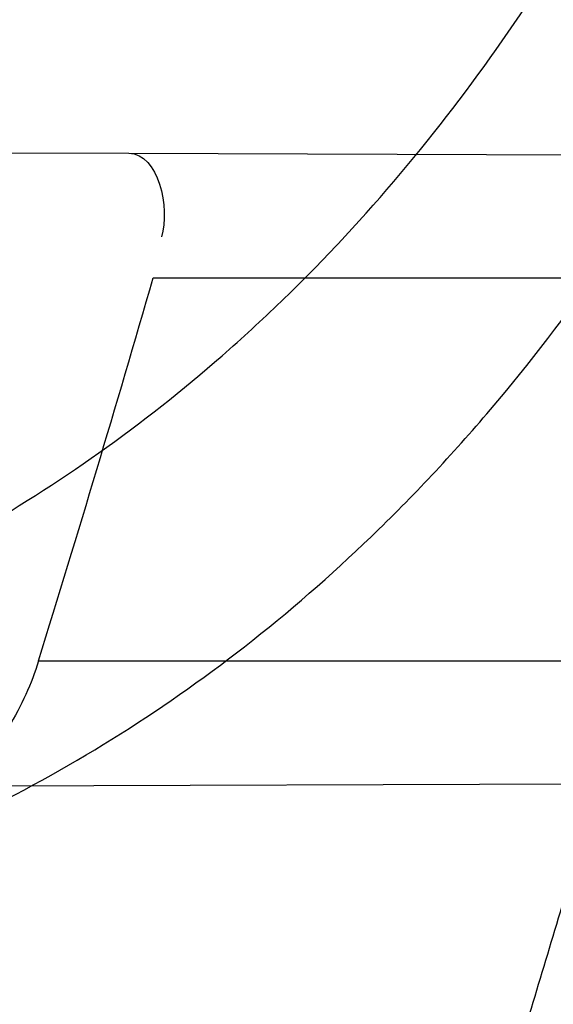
# Model space of a CAD drawing. Header units: millimetres. Extents: x 0 to 297, y 0 to 210.
# Tile 31 of 256: x 146.18842 to 146.19818, y 90.95549 to 90.97349. Entities that reach past the tile are written whole.
import ezdxf

# ---------------------------------------------------------------- set-up
doc = ezdxf.new("R2010")
doc.units = ezdxf.units.MM
doc.header["$LTSCALE"] = 16.335
doc.layers.get('0').update_dxf_attribs({"linetype": 'CONTINUOUS'})
for name, color, linetype in [('01_GLOBAL', 7, 'CONTINUOUS'), ('INTFCLR_1', 7, 'CONTINUOUS'), ('INTFCLR_144815', 7, 'CONTINUOUS')]:
    doc.layers.add(name, color=color, linetype=linetype)

msp = doc.modelspace()

# ---------------------------------------------------------------- linework, layer by layer
at = {"color": 7, "linetype": 'Continuous'}
msp.add_circle((146.8548034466, 92.13446435), 2.66, dxfattribs=at)
at = {"color": 9, "linetype": 'Continuous'}
msp.add_arc((146.8548034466, 92.13446435), 2.6259090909, 182.9674534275, 267.0325465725, dxfattribs=at)
at = {"layer": '01_GLOBAL', "color": 7, "linetype": 'Continuous'}
msp.add_circle((146.8548034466, 92.13446435), 2.695, dxfattribs=at)
at = {"layer": 'INTFCLR_1', "color": 6, "linetype": 'Continuous'}
msp.add_line((146.1359196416, 90.9712343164), (146.1904119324, 90.9710441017), dxfattribs=at)
at = {"layer": 'INTFCLR_1', "color": 9, "linetype": 'Continuous'}
for p, q in [((146.1904119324, 90.9710441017), (146.251158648, 90.9708320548)), ((146.1908577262, 90.9687686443), (146.2506262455, 90.9687686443)), ((146.1887624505, 90.96176864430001), (146.2488339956, 90.96176864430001)), ((146.1869335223, 90.9594810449), (146.2483072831, 90.95969528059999))]:
    msp.add_line(p, q, dxfattribs=at)
at = {"layer": 'INTFCLR_1', "color": 6, "linetype": 'Continuous'}
for centre, radius, start, end in [((145.8396077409, 91.0702686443), 0.4224162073, 270, 90.00000002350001), ((145.8396077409, 91.0702686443), 0.4014439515, 270, 90.00000002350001), ((145.839028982, 91.070266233), 0.3661764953, 342.7645756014, 343.9079015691)]:
    msp.add_arc(centre, radius, start, end, dxfattribs=at)
at = {"layer": 'INTFCLR_1', "color": 9, "linetype": 'Continuous'}
for points, knots in [([(146.215167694, 90.9396470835), (146.2159987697, 90.9419085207), (146.2176274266, 90.946474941), (146.2207305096, 90.9557355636), (146.2257654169, 90.97235802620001), (146.2304341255, 90.99186806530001), (146.2335169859, 91.0093050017), (146.2348129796, 91.0182086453), (146.2354818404, 91.02335838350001), (146.2370256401, 91.0362869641), (146.2386297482, 91.0583777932), (146.2383725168, 91.0844410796), (146.2371603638, 91.1013312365), (146.2363978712, 91.10913017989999), (146.2358364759, 91.11431722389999), (146.2341019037, 91.1283170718), (146.2301634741, 91.1507347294), (146.2244881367, 91.17262139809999), (146.2204287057, 91.18561168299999), (146.2189019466, 91.1902581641), (146.2165792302, 91.19710265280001), (146.2113391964, 91.2114121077), (146.2022901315, 91.2324139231), (146.191984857, 91.25225539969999), (146.1848007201, 91.2644679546), (146.1814430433, 91.2699042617), (146.1792124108, 91.2734478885), (146.1731796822, 91.2827676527), (146.1630706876, 91.2970711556), (146.1490288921, 91.31448381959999), (146.1371354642, 91.3275359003), (146.1288272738, 91.33587871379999), (146.1242335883, 91.3402958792), (146.1178598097, 91.34625301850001), (146.1089384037, 91.3540531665), (146.0992814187, 91.3616216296), (146.0931582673, 91.3659756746), (146.0901748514, 91.36797805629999), (146.0877179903, 91.3695554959), (146.0855301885, 91.370872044), (146.0836031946, 91.37188306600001), (146.0825200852, 91.3723860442), (146.0816575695, 91.37269367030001), (146.0810609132, 91.3728329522), (146.0805598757, 91.3727572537), (146.0804622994, 91.37228572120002), (146.0807027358, 91.3717645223), (146.0811202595, 91.37104224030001), (146.0817948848, 91.3701330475), (146.0826939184, 91.36902450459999), (146.0838249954, 91.3677243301), (146.0851758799, 91.36623182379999), (146.086740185, 91.3645487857), (146.0892045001, 91.3619398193), (146.0927127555, 91.3582725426), (146.0992604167, 91.35140180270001), (146.106411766, 91.3436935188), (146.1129263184, 91.3363261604), (146.1169531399, 91.331641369), (146.123428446, 91.3239507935), (146.1333417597, 91.31148785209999), (146.1463378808, 91.2933556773), (146.155744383, 91.27855323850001), (146.1619029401, 91.26801686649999), (146.1660815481, 91.2606062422), (146.1732904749, 91.2470796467), (146.1829180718, 91.22665319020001), (146.189559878, 91.2096229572), (146.192649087, 91.2007931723)], [0, 0, 0, 0, 0.0103790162, 0.0208837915, 0.0420711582, 0.08518389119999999, 0.1071959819, 0.1183353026, 0.1239410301, 0.1295663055, 0.1744258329, 0.2192337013, 0.2417180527, 0.2473539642, 0.2529903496, 0.2641931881, 0.3081223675, 0.3509244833, 0.3614867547, 0.3667496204, 0.3719934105, 0.3926231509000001, 0.4323812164, 0.470412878, 0.488854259, 0.4934078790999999, 0.4979383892, 0.5068921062, 0.5412323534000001, 0.5733304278, 0.6031976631, 0.6172528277, 0.6240454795, 0.630650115, 0.6548352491, 0.6750685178, 0.6834752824, 0.6871962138, 0.6905460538, 0.6960524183, 0.6981915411, 0.6999110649, 0.7012078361, 0.7020914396, 0.7026255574, 0.7031007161, 0.7038824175, 0.7050749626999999, 0.7066970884, 0.7087489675, 0.7112252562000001, 0.7141187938, 0.7174211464, 0.7211233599, 0.729578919, 0.7392839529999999, 0.762009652, 0.7748693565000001, 0.7816473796, 0.7886214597, 0.8181786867, 0.8502212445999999, 0.8846823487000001, 0.8936821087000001, 0.9027944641, 0.9213301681, 0.9597016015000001, 1, 1, 1, 1]), ([(146.0853256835, 91.3712686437), (146.0858354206, 91.3712685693), (146.0884302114, 91.37024205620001), (146.0914097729, 91.3684995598), (146.094679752, 91.36644225), (146.0977098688, 91.3644452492), (146.1039326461, 91.360106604), (146.1137472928, 91.3525690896), (146.1228234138, 91.3447983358), (146.1293077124, 91.3388643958), (146.1339781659, 91.33446754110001), (146.1424222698, 91.3261670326), (146.1545124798, 91.3131819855), (146.1687911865, 91.29585634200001), (146.1790766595, 91.28161812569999), (146.1852148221, 91.2723404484), (146.1874832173, 91.2688147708), (146.1908964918, 91.263408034), (146.1981971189, 91.2512666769), (146.2086731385, 91.2315369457), (146.2178781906, 91.21064109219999), (146.2232089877, 91.19640184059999), (146.2255710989, 91.18959322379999), (146.227123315, 91.18497242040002), (146.2312489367, 91.17205880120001), (146.2370185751, 91.1502981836), (146.2410247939, 91.1279970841), (146.242788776, 91.1140716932), (146.2433595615, 91.1089133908), (146.2441347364, 91.1011583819), (146.2453671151, 91.08436335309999), (146.2456287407, 91.058442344), (146.2439975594, 91.03647449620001), (146.2424282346, 91.02361998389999), (146.2417481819, 91.0184987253), (146.2404303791, 91.0096435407), (146.2372949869, 90.9922981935), (146.2325471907, 90.97289442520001), (146.2274296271, 90.95636879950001), (146.2242749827, 90.9471599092), (146.2226192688, 90.94261896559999), (146.2217743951, 90.9403701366)], [0, 0, 0, 0, 0.0031306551, 0.0166311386, 0.0214593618, 0.0268204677, 0.03892666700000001, 0.0680356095, 0.1027865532, 0.1122690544, 0.1220182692, 0.1421808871, 0.1849821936, 0.2309157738, 0.2799873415, 0.2927705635, 0.2992370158, 0.3057352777, 0.3320402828, 0.3862318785, 0.4428084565, 0.4721382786, 0.4795908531, 0.487069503, 0.5020757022, 0.562848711, 0.6251729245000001, 0.641061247, 0.6490543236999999, 0.6570463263, 0.6889269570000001, 0.7524525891, 0.8160592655, 0.8240370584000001, 0.8319876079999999, 0.8477879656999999, 0.8790177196, 0.9402188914, 0.9703170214, 0.9852457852, 1, 1, 1, 1]), ([(146.192649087, 91.2007931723), (146.1958606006, 91.19161380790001), (146.2016925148, 91.1727509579), (146.207244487, 91.1485054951), (146.2099856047, 91.1323126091), (146.2110878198, 91.12467357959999), (146.2117778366, 91.1195334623), (146.2134659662, 91.10537393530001), (146.2150886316, 91.08202445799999), (146.2148602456, 91.05859212), (146.2140091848, 91.0442666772), (146.2136200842, 91.03903900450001), (146.2129629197, 91.0312586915), (146.2111506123, 91.0146916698), (146.206931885, 90.9897134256), (146.2017743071, 90.9689710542), (146.19827327, 90.95706681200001), (146.1968531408, 90.95239866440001), (146.1942959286, 90.9443911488), (146.1888936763, 90.9289345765), (146.1802622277, 90.90786547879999), (146.171382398, 90.8897741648), (146.1656550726, 90.8792145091), (146.1635773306, 90.8754900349), (146.1604900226, 90.8700564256), (146.1538400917, 90.8588573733), (146.1432874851, 90.8427416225), (146.130351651, 90.82515020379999), (146.1210235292, 90.81367435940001), (146.1156460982, 90.8073755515), (146.113618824, 90.80502464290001), (146.1101975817, 90.8011144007), (146.1038773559, 90.7940784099), (146.096999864, 90.7867494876), (146.0907938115, 90.7802607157), (146.0870749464, 90.7763572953), (146.0841227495, 90.7731700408), (146.082218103, 90.7709636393), (146.0811689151, 90.76956887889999), (146.0807337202, 90.7688287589), (146.0804699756, 90.768297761), (146.0805812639, 90.7676067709), (146.0820539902, 90.76790723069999), (146.0836740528, 90.7686837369), (146.0866075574, 90.7702696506), (146.0894057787, 90.77205211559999), (146.0917034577, 90.7735832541), (146.0931778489, 90.7745970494), (146.0956556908, 90.77633123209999), (146.0996186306, 90.7792326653), (146.1051563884, 90.78353748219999), (146.1134349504, 90.79034993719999), (146.1208444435, 90.79699512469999), (146.1273278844, 90.803212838), (146.1319747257, 90.8077988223), (146.1403493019, 90.8164335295), (146.1522854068, 90.8298984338), (146.1663008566, 90.8478011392), (146.1763364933, 90.8624671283), (146.1823017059, 90.8720054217), (146.1845040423, 90.87562926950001), (146.1878179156, 90.8811894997), (146.1948947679, 90.8936741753), (146.2049952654, 90.9139390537), (146.2119439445, 90.93087495), (146.2151676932, 90.9396470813)], [0, 0, 0, 0, 0.0419354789, 0.08505031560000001, 0.1071497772, 0.1127379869, 0.1183317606, 0.1295131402, 0.1742263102, 0.2191466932, 0.230445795, 0.2361065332, 0.241751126, 0.2641147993, 0.3079545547, 0.3508736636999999, 0.3561840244, 0.3614616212, 0.3719139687, 0.3924297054, 0.4320526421, 0.4700131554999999, 0.4792642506, 0.483852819, 0.4884035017, 0.5062126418, 0.5400088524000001, 0.5714206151, 0.6003317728, 0.6037560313, 0.6071340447, 0.6137178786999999, 0.6261602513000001, 0.6479155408, 0.6570536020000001, 0.6648783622, 0.6711643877, 0.6757843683, 0.6774462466, 0.6786751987, 0.6794900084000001, 0.6799813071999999, 0.6813020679, 0.6842478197, 0.6888651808, 0.6950795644, 0.6987591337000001, 0.70073729, 0.7027989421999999, 0.7117993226, 0.7219139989, 0.7330405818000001, 0.7580265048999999, 0.7648041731, 0.7717766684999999, 0.7861782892, 0.816667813, 0.8493175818, 0.8841610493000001, 0.8932352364, 0.8978283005, 0.9024468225, 0.9211469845, 0.9596997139, 1, 1, 1, 1]), ([(146.0853256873, 90.7692686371), (146.0851880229, 90.76926865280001), (146.0848509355, 90.76933511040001), (146.0848682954, 90.76994105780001), (146.0852289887, 90.7705644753), (146.0858526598, 90.7714910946), (146.0868032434, 90.7726443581), (146.0886356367, 90.7747215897), (146.090803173, 90.7769929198), (146.093215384, 90.77947858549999), (146.0959839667, 90.7823063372), (146.1017014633, 90.78813019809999), (146.1087122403, 90.79541364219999), (146.1151564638, 90.8024097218), (146.1186445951, 90.80629812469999), (146.1207113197, 90.8086358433), (146.1261908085, 90.8148966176), (146.1356953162, 90.82630389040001), (146.1488811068, 90.8438006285), (146.1596415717, 90.8598377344), (146.1664241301, 90.87098636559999), (146.1695721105, 90.8763942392), (146.1716900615, 90.88010002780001), (146.1775256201, 90.8906021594), (146.1865751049, 90.9085978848), (146.1953782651, 90.9295730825), (146.2008882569, 90.9449633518), (146.2034958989, 90.9529350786), (146.2049438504, 90.9575818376), (146.2085119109, 90.96942638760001), (146.2137695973, 90.9900678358), (146.2180725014, 91.0149384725), (146.2199207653, 91.0314342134), (146.2205908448, 91.0391798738), (146.2209875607, 91.0443838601), (146.221855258, 91.0586438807), (146.2220882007, 91.0819731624), (146.2204334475, 91.1052178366), (146.2187124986, 91.1193111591), (146.218008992, 91.1244278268), (146.2168850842, 91.13203296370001), (146.2140893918, 91.1481570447), (146.2084266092, 91.17229781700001), (146.202482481, 91.1910654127), (146.1992099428, 91.20019722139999)], [0, 0, 0, 0, 0.0008731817, 0.001718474, 0.0032338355, 0.0055641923, 0.008732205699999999, 0.0127298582, 0.0231213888, 0.0286463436, 0.0346993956, 0.04822263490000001, 0.0804125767, 0.0988155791, 0.1085508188, 0.1135449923, 0.1186070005, 0.1613231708, 0.2076862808, 0.2575123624, 0.2837454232, 0.2904461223, 0.2972015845, 0.3108183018, 0.3666504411, 0.4248609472, 0.4549769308, 0.4703146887, 0.4780576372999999, 0.4858477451, 0.5487776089, 0.6130123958, 0.6457680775, 0.6540347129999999, 0.6623246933, 0.6788711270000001, 0.74464742, 0.8101273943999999, 0.8265053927, 0.8346996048, 0.8428861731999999, 0.8752668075, 0.9384714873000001, 1, 1, 1, 1]), ([(146.1680752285, 90.9599017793), (146.1700713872, 90.95986693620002), (146.1739761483, 90.9599718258), (146.1787702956, 90.96071898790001), (146.1819524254, 90.9616266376), (146.1837132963, 90.9622619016), (146.1862999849, 90.96333207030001), (146.1891823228, 90.9649664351), (146.1917821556, 90.9670182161), (146.1932103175, 90.96832934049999), (146.1953309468, 90.97047858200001), (146.1972126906, 90.97292425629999), (146.1988413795, 90.975572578), (146.1998973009, 90.9774589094), (146.2010862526, 90.97992508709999), (146.2020924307, 90.9824980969), (146.2027898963, 90.9846281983), (146.2031002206, 90.9857183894), (146.2032446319, 90.9862686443)], [0, 0, 0, 0, 0.1247146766, 0.2435008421, 0.3019244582, 0.3311631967, 0.3603924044, 0.476776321, 0.5364413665, 0.5670062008, 0.5978287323, 0.7250159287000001, 0.7583747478, 0.7920548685, 0.8600121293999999, 0.9292166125, 0.9644627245, 1, 1, 1, 1]), ([(146.16999886, 90.9557141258), (146.1720657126, 90.9556566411), (146.1761138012, 90.95574822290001), (146.1810822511, 90.9565652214), (146.1843665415, 90.9575798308), (146.1861842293, 90.9582907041), (146.1888686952, 90.9595049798), (146.1918499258, 90.961361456), (146.1945067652, 90.9636742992), (146.1959717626, 90.96515861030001), (146.198165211, 90.96761711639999), (146.2000875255, 90.9703984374), (146.2017469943, 90.9733910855), (146.202824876, 90.97554209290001), (146.2040409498, 90.97835141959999), (146.2050608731, 90.9812766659), (146.205767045, 90.98369956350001), (146.2060802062, 90.9849400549), (146.2062255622, 90.9855663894)], [0, 0, 0, 0, 0.1201969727, 0.2347797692, 0.2913273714, 0.3197232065, 0.3481872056, 0.4625770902, 0.5220076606, 0.5526740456, 0.5837559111, 0.7134942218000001, 0.7478563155, 0.7826955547, 0.8533137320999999, 0.9256470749, 0.9626222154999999, 1, 1, 1, 1]), ([(146.1034130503, 90.94007091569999), (146.1046906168, 90.9400486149), (146.107239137, 90.94000645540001), (146.1122939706, 90.93993357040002), (146.1185306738, 90.9398694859), (146.1247091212, 90.9398751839), (146.1289821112, 90.93994854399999), (146.1313939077, 90.940015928), (146.1349202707, 90.9401436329), (146.1400670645, 90.9404450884), (146.1456722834, 90.9410867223), (146.1494585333, 90.9417523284), (146.1515577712, 90.94219800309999), (146.154592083, 90.9429207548), (146.1589776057, 90.9442762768), (146.1631210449, 90.94618827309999), (146.1657066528, 90.94768970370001), (146.1673880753, 90.9487558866), (146.1702341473, 90.95079721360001), (146.1732263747, 90.9535273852), (146.1755867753, 90.95620096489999), (146.1768904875, 90.95783726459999), (146.1788249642, 90.960436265), (146.1814875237, 90.9646815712), (146.1839802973, 90.96975714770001), (146.1857662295, 90.97406105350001), (146.1874274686, 90.97855699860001), (146.1884931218, 90.98201070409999), (146.189127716, 90.98434516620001)], [0, 0, 0, 0, 0.0354707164, 0.0707566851, 0.1403369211, 0.2086101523, 0.2422620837, 0.2589694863, 0.2755870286, 0.3402183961, 0.4020447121, 0.4320711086, 0.4469021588, 0.461611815, 0.5186591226, 0.5740110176, 0.587810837, 0.6016461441, 0.6292660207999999, 0.6849553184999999, 0.7135897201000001, 0.7282126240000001, 0.7430221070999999, 0.8035181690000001, 0.8669700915, 0.8997737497, 0.9328434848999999, 1, 1, 1, 1]), ([(146.1033763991, 90.9379732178), (146.1046859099, 90.9379349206), (146.1072983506, 90.93786132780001), (146.1124807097, 90.9377279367), (146.1188757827, 90.93759256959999), (146.1252121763, 90.93753410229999), (146.129595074, 90.9375679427), (146.1320689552, 90.93761484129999), (146.1356853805, 90.9377142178), (146.1409630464, 90.9379819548), (146.1467113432, 90.9386052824), (146.1505929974, 90.9392720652), (146.1527442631, 90.93972243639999), (146.1558531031, 90.9404576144), (146.1603470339, 90.9418471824), (146.1645861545, 90.94382564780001), (146.1672266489, 90.945385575), (146.1689460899, 90.9464941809), (146.171856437, 90.948624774), (146.1749089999, 90.95147650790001), (146.1773099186, 90.9542691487), (146.178636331, 90.95598100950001), (146.1806070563, 90.9587058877), (146.1833141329, 90.9631592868), (146.1858390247, 90.9684773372), (146.18764533, 90.9729898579), (146.1893251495, 90.9777093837), (146.1903990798, 90.98133276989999), (146.191037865, 90.9837814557)], [0, 0, 0, 0, 0.0352840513, 0.0703885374, 0.1396222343, 0.2075595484, 0.24104394, 0.2576664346, 0.2741994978, 0.3384817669, 0.3999443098, 0.4297839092, 0.4445208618, 0.4591331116, 0.5158220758, 0.5708773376, 0.584618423, 0.5984078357, 0.62596322, 0.6816730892, 0.7104014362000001, 0.7250935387, 0.7399872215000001, 0.8009607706, 0.865102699, 0.8983215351, 0.931842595, 1, 1, 1, 1])]:
    msp.add_open_spline(points, degree=3, knots=knots, dxfattribs=at)
at = {"layer": 'INTFCLR_1', "color": 6, "linetype": 'Continuous'}
for points, knots in [([(146.1150652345, 91.3712686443), (146.1142109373, 91.3712686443), (146.1157546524, 91.3683280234), (146.1170803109, 91.3667058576), (146.1192467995, 91.3638593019), (146.1219201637, 91.3606396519), (146.125337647, 91.3565305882), (146.129332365, 91.3517587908), (146.1336170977, 91.3465688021), (146.1378478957, 91.3413533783), (146.1417862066, 91.33638567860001), (146.1454017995, 91.33172329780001), (146.1486896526, 91.3273866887), (146.1516611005, 91.3233827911), (146.1543369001, 91.3197024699), (146.156743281, 91.3163299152), (146.1589048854, 91.3132456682), (146.1608385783, 91.3104414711), (146.1625660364, 91.3078989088), (146.1641084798, 91.30559694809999), (146.165490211, 91.30350884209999), (146.1667189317, 91.3016311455), (146.1678098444, 91.29994672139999), (146.1687779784, 91.29843810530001), (146.1696459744, 91.2970741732), (146.1706214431, 91.29552968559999), (146.171753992, 91.2937197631), (146.1728766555, 91.29190262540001), (146.1738510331, 91.2903096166), (146.1746912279, 91.2889253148), (146.1756155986, 91.2873892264), (146.1766371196, 91.2856754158), (146.1777643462, 91.28376355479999), (146.1790081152, 91.2816276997), (146.1803754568, 91.2792474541), (146.181880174, 91.2765877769), (146.1835347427, 91.2736124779), (146.1853542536, 91.27027563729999), (146.1873580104, 91.2665190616), (146.1895596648, 91.26228659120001), (146.1919715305, 91.2575132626), (146.194608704, 91.25211957), (146.1974929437, 91.24599442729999), (146.200642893, 91.2390039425), (146.2040752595, 91.23097719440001), (146.207802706, 91.22170867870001), (146.2118351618, 91.2109047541), (146.2161179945, 91.1983172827), (146.2203681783, 91.1842931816), (146.2242872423, 91.1694234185), (146.2276657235, 91.1543820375), (146.2304753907, 91.139299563), (146.2327156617, 91.12423570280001), (146.2343982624, 91.1091881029), (146.2355287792, 91.09419226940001), (146.236117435, 91.07923359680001), (146.2361708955, 91.0643357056), (146.2356951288, 91.04948488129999), (146.2346936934, 91.03468304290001), (146.2331693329, 91.0199420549), (146.2311191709, 91.00523224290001), (146.2285428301, 90.9905732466), (146.2254275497, 90.9759332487), (146.2217708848, 90.96133081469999), (146.2176203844, 90.94696854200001), (146.2132204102, 90.93354429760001), (146.2088852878, 90.9216267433), (146.2048596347, 90.91144843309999), (146.2011587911, 90.9027023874), (146.1977663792, 90.8951298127), (146.1946668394, 90.88853337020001), (146.1918379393, 90.88275133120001), (146.1892594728, 90.8776633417), (146.1869119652, 90.8731715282), (146.1847820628, 90.86920240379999), (146.1828538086, 90.8656918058), (146.1811073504, 90.8625765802), (146.1795253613, 90.85980462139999), (146.1780916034, 90.8573318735), (146.1767959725, 90.85512907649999), (146.1756290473, 90.853169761), (146.1745782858, 90.8514245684), (146.1736278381, 90.8498612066), (146.1727650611, 90.8484544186), (146.1719665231, 90.84716262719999), (146.1711689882, 90.84588214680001), (146.1703111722, 90.8445150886), (146.1693416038, 90.84298277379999), (146.1682509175, 90.8412753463), (146.1670226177, 90.8393723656), (146.1656376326, 90.83725160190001), (146.1640803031, 90.83489670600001), (146.1623329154, 90.8322916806), (146.1603729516, 90.82941522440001), (146.1581781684, 90.826247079), (146.1557236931, 90.8227690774), (146.1529902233, 90.81897164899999), (146.1499514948, 90.81483864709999), (146.1465806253, 90.8103557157), (146.1428687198, 90.80553486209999), (146.1388145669, 90.8003907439), (146.1344498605, 90.7949851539), (146.129996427, 90.7895765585), (146.1258273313, 90.7845911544), (146.1222457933, 90.7802900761), (146.1194492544, 90.7769295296), (146.1171773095, 90.7739602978), (146.1158081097, 90.7722877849), (146.114193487, 90.7692686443), (146.1150652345, 90.7692686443)], [0, 0, 0, 0, 0.0038604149, 0.007501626, 0.0124785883, 0.0188917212, 0.0268498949, 0.0364677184, 0.0470694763, 0.05724446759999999, 0.0668187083, 0.0757144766, 0.08390537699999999, 0.0914099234, 0.09824517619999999, 0.1044667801, 0.1101313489, 0.1152642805, 0.1198589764, 0.1240215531, 0.1277856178, 0.1311734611, 0.1341617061, 0.1368541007, 0.1392736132, 0.1414672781, 0.1451087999, 0.148921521, 0.1511192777, 0.1535471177, 0.1562389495, 0.1592204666, 0.1625628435, 0.1662680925, 0.1703891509, 0.1749670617, 0.1800766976, 0.185772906, 0.1921414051, 0.1993155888, 0.2073311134, 0.2163077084, 0.2264451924, 0.2379233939, 0.2509534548, 0.2658909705, 0.2830621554, 0.3030578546, 0.3259639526, 0.3492662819, 0.3725305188, 0.395610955, 0.4185782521, 0.4413347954, 0.4640172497, 0.4865192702, 0.5089682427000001, 0.5313242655, 0.5536477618, 0.5759939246, 0.5982772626, 0.6207472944, 0.6432362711, 0.6658996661, 0.6887559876, 0.7107777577, 0.7297237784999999, 0.7460531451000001, 0.7602331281, 0.7726347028, 0.7835467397, 0.7931663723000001, 0.8017211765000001, 0.8093215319, 0.8160683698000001, 0.8220757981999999, 0.8274205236, 0.83220661, 0.8364980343, 0.8403367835, 0.8437547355, 0.8468031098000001, 0.8495420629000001, 0.8520223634, 0.8542604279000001, 0.8564046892, 0.8588391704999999, 0.8615533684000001, 0.8645986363, 0.8679945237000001, 0.8717882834, 0.8760445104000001, 0.8807522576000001, 0.8859628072, 0.8917731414, 0.8981681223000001, 0.9051985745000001, 0.9129160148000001, 0.9213486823, 0.930543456, 0.9404096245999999, 0.9509435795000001, 0.9619432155, 0.9720502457, 0.9803711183, 0.9870628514, 0.9922716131, 0.9960607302, 1, 1, 1, 1]), ([(146.1150652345, 90.7692686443), (146.1160387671, 90.7692686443), (146.1177271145, 90.7704064), (146.1203228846, 90.771969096), (146.1232989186, 90.77413160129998), (146.1269787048, 90.7769491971), (146.1313602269, 90.7805465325), (146.136189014, 90.7847397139), (146.1410884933, 90.7892225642), (146.14571304, 90.7936536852), (146.1499506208, 90.7978758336), (146.1538079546, 90.8018604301), (146.1573032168, 90.80558744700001), (146.1604624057, 90.80905244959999), (146.1633068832, 90.8122543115), (146.1658602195, 90.8151952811), (146.1681553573, 90.81789510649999), (146.1702110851, 90.8203595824), (146.1720499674, 90.82260144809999), (146.1736917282, 90.82463420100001), (146.175161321, 90.82647923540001), (146.1764960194, 90.8281758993), (146.177810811, 90.8298661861), (146.1792115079, 90.8316888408), (146.1806985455, 90.83365031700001), (146.1821699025, 90.8356187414), (146.183615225, 90.8375779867), (146.1851191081, 90.83964462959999), (146.1867839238, 90.8419668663), (146.1886446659, 90.84460610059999), (146.1907239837, 90.84761283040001), (146.1930437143, 90.8510418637), (146.1956231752, 90.8549500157), (146.1984823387, 90.8594072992), (146.2016518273, 90.86451166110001), (146.2051614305, 90.8703758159), (146.209038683, 90.87713741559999), (146.2133125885, 90.8849785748), (146.2180078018, 90.8941127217), (146.2231555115, 90.90485947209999), (146.2286552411, 90.91737178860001), (146.2341538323, 90.9312565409), (146.2392951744, 90.9458956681), (146.2438614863, 90.9607345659), (146.2478132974, 90.9756282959), (146.2511637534, 90.9905608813), (146.2539112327, 91.0054533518), (146.2560779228, 91.020346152), (146.2576685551, 91.0351758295), (146.2586982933, 91.04996599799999), (146.2591763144, 91.0647019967), (146.2591102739, 91.07938636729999), (146.2585051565, 91.0940278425), (146.2573642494, 91.1086171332), (146.2556872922, 91.1231604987), (146.2534729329, 91.1376558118), (146.2507211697, 91.1520808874), (146.2474209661, 91.1664680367), (146.2435667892, 91.18079923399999), (146.239139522, 91.1950910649), (146.234151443, 91.20927087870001), (146.2288018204, 91.2228037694), (146.2234345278, 91.2350612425), (146.218408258, 91.24561069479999), (146.2138248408, 91.25458398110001), (146.2096571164, 91.2622864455), (146.2058775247, 91.2689320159), (146.2024553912, 91.2746998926), (146.1993628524, 91.27972662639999), (146.196567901, 91.2841272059), (146.1940471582, 91.2879852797), (146.1917761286, 91.291377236), (146.189737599, 91.2943570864), (146.1879066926, 91.29698229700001), (146.18627007, 91.2992900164), (146.1848016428, 91.3013303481), (146.183482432, 91.3031394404), (146.182221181, 91.3048484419), (146.1809100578, 91.3066048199), (146.1794654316, 91.30851560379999), (146.1779774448, 91.3104564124), (146.1764846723, 91.31237679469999), (146.1749729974, 91.3142966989), (146.1733137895, 91.3163746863), (146.1714604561, 91.3186595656), (146.1693845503, 91.3211749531), (146.1670661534, 91.32393152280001), (146.1644777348, 91.32694376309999), (146.1615962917, 91.33021938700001), (146.1583918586, 91.3337681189), (146.154841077, 91.33758842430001), (146.1509238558, 91.34167085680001), (146.1466153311, 91.3459997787), (146.1419164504, 91.35053715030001), (146.1369054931, 91.3551583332), (146.1319289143, 91.35951049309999), (146.1273729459, 91.3632762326), (146.1235388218, 91.3662278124), (146.1204516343, 91.36848349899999), (146.1177826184, 91.37009623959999), (146.1160568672, 91.3712686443), (146.1150652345, 91.3712686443)], [0, 0, 0, 0, 0.0042187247, 0.0081401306, 0.0133978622, 0.0200459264, 0.0282638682, 0.0379443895, 0.0477615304, 0.05703690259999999, 0.0656973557, 0.0736821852, 0.0810680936, 0.0878383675, 0.0940009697, 0.0996271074, 0.1047154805, 0.1093563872, 0.1135342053, 0.1172803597, 0.1206792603, 0.1237557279, 0.1266349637, 0.1299589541, 0.1337168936, 0.1373013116, 0.1406085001, 0.1442672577, 0.148377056, 0.1529904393, 0.1582606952, 0.164218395, 0.1709303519, 0.1785521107, 0.1871652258, 0.1969659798, 0.2081658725, 0.2209392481, 0.2356613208, 0.2526660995, 0.2725685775, 0.2948769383, 0.3173640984, 0.3397873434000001, 0.3621386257, 0.3841211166, 0.4060891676, 0.4277469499, 0.4493218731, 0.470705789, 0.4919793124, 0.5131981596, 0.5343255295, 0.5554668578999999, 0.5765984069, 0.5977513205, 0.6189954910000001, 0.6402209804, 0.6617015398, 0.6832900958, 0.7050415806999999, 0.7268239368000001, 0.7463339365, 0.7630160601, 0.7774553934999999, 0.7899931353, 0.8009638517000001, 0.8105830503, 0.8190545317, 0.8265380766, 0.8331730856, 0.8390248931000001, 0.8442268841, 0.8488182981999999, 0.8528943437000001, 0.8564866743, 0.8597116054, 0.8625968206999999, 0.8656908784, 0.8692094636, 0.8729771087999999, 0.8762884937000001, 0.879749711, 0.8835661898, 0.8878115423, 0.8924986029, 0.8976989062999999, 0.9034198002, 0.9097088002, 0.9166034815, 0.9241390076, 0.9323094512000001, 0.9411199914, 0.9506041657, 0.9606137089, 0.9706541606, 0.9792553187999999, 0.9862062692, 0.9916647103, 0.9957028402, 1, 1, 1, 1]), ([(146.1887624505, 90.96176864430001), (146.1886300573, 90.9613418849), (146.1882410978, 90.9604827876), (146.1874879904, 90.95948298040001), (146.1869335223, 90.9594810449)], [0, 0, 0, 0, 0.4462458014, 1, 1, 1, 1])]:
    msp.add_open_spline(points, degree=3, knots=knots, dxfattribs=at)
msp.add_open_spline([(146.1904119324, 90.9710441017), (146.1909582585, 90.97104219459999), (146.1911639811, 90.9700440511), (146.1910125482, 90.96951912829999)], degree=3, dxfattribs=at)
at = {"layer": 'INTFCLR_144815', "color": 6, "linetype": 'Continuous'}
for radius in [0.4466793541, 0.4256665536]:
    msp.add_circle((145.8396077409, 91.0702686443), radius, dxfattribs=at)
for radius, start, end in [(0.6157754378, 313.9937911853, 154.5150993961), (0.5947754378, 312.9543589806, 154.5144414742), (0.5751005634, 282.2440355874, 71.2863570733), (0.4537777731, 308.490992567, 51.50900743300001)]:
    msp.add_arc((145.8396077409, 91.0702686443), radius, start, end, dxfattribs=at)
at = {"layer": 'INTFCLR_144815', "color": 9, "linetype": 'Continuous'}
for centre, radius, start, end in [((145.8396077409, 91.0702686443), 0.5712784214, 292.4997540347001, 54.0964566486), ((145.8396102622, 91.0702698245), 0.5153523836, 292.4997540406, 54.09645665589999), ((145.8396077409, 91.0702686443), 0.450734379, 313.8592910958, 46.1407088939)]:
    msp.add_arc(centre, radius, start, end, dxfattribs=at)
at = {"layer": 'INTFCLR_144815', "color": 6, "linetype": 'Continuous'}
for points, knots in [([(146.1515348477, 90.7587687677), (146.1512150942, 90.7587746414), (146.1512119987, 90.7600070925), (146.1517859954, 90.7606977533), (146.1523169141, 90.7616585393), (146.1528921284, 90.7625183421), (146.1535763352, 90.7635215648), (146.1543814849, 90.7646472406), (146.15530592, 90.76590779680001), (146.1563525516, 90.76730531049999), (146.1575225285, 90.7688454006), (146.1588179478, 90.7705337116), (146.1602417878, 90.77237807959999), (146.1617966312, 90.7743862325), (146.1634827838, 90.7765637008), (146.1652973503, 90.7789125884), (146.1672357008, 90.7814334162), (146.169295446, 90.7841302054), (146.1714790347, 90.7870140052), (146.1737896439, 90.7900978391), (146.1762240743, 90.7933873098), (146.1787743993, 90.79688231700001), (146.1814309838, 90.80058082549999), (146.1841860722, 90.80448380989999), (146.1870298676, 90.8085896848), (146.1899514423, 90.8128953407), (146.1929388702, 90.81739609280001), (146.195979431, 90.82208572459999), (146.1990598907, 90.82695665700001), (146.2021667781, 90.832000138), (146.2052866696, 90.837206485), (146.2084064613, 90.8425653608), (146.2115136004, 90.84806604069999), (146.2145962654, 90.85369765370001), (146.2176434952, 90.85944939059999), (146.2206452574, 90.86531064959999), (146.2235925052, 90.87127120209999), (146.2264771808, 90.8773212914), (146.2292921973, 90.88345171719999), (146.2320314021, 90.88965389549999), (146.2346894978, 90.8959198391), (146.2372619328, 90.9022420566), (146.2397453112, 90.90861474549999), (146.2421317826, 90.9150191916), (146.2444188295, 90.9214479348), (146.2466074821, 90.92790255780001), (146.2487002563, 90.9343910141), (146.2506975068, 90.9409155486), (146.2525965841, 90.9474680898), (146.2543963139, 90.95404485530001), (146.2560946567, 90.9606375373), (146.2576905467, 90.9672398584), (146.2591843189, 90.9738506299), (146.2605765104, 90.98046966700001), (146.2618676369, 90.9870969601), (146.2630580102, 90.99373176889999), (146.2641477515, 91.00037227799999), (146.2651369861, 91.0070162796), (146.2660260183, 91.0136624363), (146.2668152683, 91.02031037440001), (146.2675051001, 91.0269596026), (146.2680958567, 91.03360976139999), (146.2685878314, 91.0402603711), (146.2689813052, 91.04691137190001), (146.269276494, 91.05356251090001), (146.2694735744, 91.0602138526), (146.2695726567, 91.0668651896), (146.2695738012, 91.07351660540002), (146.2694770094, 91.08016791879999), (146.2692822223, 91.0868192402), (146.2689893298, 91.0934703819), (146.2685981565, 91.1001213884), (146.2681084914, 91.10677196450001), (146.2675200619, 91.1134219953), (146.2668325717, 91.12007108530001), (146.2660456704, 91.1267189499), (146.2651589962, 91.1333650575), (146.2641721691, 91.140008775), (146.2630848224, 91.1466492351), (146.2618965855, 91.1532855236), (146.2606070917, 91.1599166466), (146.2592161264, 91.1665408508), (146.2577236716, 91.1731557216), (146.25612979, 91.17975889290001), (146.2544344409, 91.1863486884), (146.2526374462, 91.19292404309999), (146.2507388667, 91.199483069), (146.2487392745, 91.2060224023), (146.2466397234, 91.21253772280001), (146.2444415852, 91.21902445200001), (146.2421464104, 91.2254781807), (146.2397562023, 91.2318939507), (146.2372735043, 91.23826617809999), (146.2347014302, 91.24458873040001), (146.2320437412, 91.2508548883), (146.2293049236, 91.2570573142), (146.2264902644, 91.2631880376), (146.2236059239, 91.2692384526), (146.220658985, 91.2751993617), (146.2176574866, 91.2810610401), (146.2146104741, 91.2868132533), (146.211527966, 91.2924454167), (146.2084209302, 91.29794670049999), (146.2053011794, 91.3033062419), (146.2021812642, 91.3085133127), (146.1990742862, 91.31355757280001), (146.1959936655, 91.31842933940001), (146.1929528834, 91.3231198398), (146.189965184, 91.32762147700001), (146.187043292, 91.3319280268), (146.1841991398, 91.3360347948), (146.1814436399, 91.339938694), (146.1787864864, 91.34363828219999), (146.1762360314, 91.34713370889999), (146.1737992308, 91.3504265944), (146.1714816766, 91.35351982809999), (146.1692876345, 91.3564173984), (146.1672201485, 91.3591241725), (146.1652811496, 91.36164570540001), (146.1634716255, 91.36398800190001), (146.1617917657, 91.3661573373), (146.1602410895, 91.3681601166), (146.1588186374, 91.3700026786), (146.1575230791, 91.3716911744), (146.1563528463, 91.37323156), (146.1553062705, 91.3746291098), (146.1543814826, 91.3758897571), (146.1535770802, 91.37701559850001), (146.1528902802, 91.3780187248), (146.1523225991, 91.3788790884), (146.1518630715, 91.37966964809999), (146.151402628, 91.3804116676), (146.1510534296, 91.3817596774), (146.1515348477, 91.3817685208)], [0, 0, 0, 0, 0.0014103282, 0.0032894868, 0.0045784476, 0.006109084, 0.0078878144, 0.009921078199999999, 0.0122159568, 0.0147800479, 0.0176210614, 0.0207450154, 0.0241645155, 0.0278962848, 0.0319450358, 0.0363094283, 0.0409856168, 0.0459681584, 0.0512740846, 0.0569372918, 0.0629614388, 0.06932079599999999, 0.0760170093, 0.0830428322, 0.09038864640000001, 0.09804223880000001, 0.1059886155, 0.1142106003, 0.1226891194, 0.1314036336, 0.1403327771, 0.1494548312, 0.1587482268, 0.1681920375, 0.1777662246, 0.1874518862, 0.1972313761, 0.2070885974, 0.2170088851, 0.2269790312, 0.2369874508, 0.247023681, 0.2570780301, 0.2671479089, 0.2771627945, 0.2871678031, 0.297203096, 0.3072268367, 0.3172573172, 0.3272873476, 0.3372951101, 0.3472786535, 0.3572404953, 0.3671820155, 0.3771057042, 0.38701475, 0.3969071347, 0.4067804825, 0.4166362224, 0.4264761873, 0.4363022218, 0.4461151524, 0.4559173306, 0.4657100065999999, 0.4754958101, 0.4852761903, 0.4950537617, 0.5048299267, 0.514607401, 0.5243876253, 0.5341732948, 0.5439658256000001, 0.5537677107, 0.5635801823, 0.5734055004, 0.5832449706, 0.5931003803, 0.6029729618, 0.6128636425, 0.6227732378, 0.6327028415, 0.6426530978, 0.6526214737, 0.6626060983, 0.6726078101, 0.6826271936, 0.6926651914, 0.7027189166, 0.7127821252, 0.7228511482, 0.7329216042, 0.7429877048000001, 0.7530428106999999, 0.7630790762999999, 0.7730874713, 0.7830577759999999, 0.7929782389, 0.8028356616, 0.8126154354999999, 0.8223014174, 0.8318761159, 0.8413205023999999, 0.8506146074, 0.8597374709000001, 0.8686675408, 0.8773831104, 0.8858627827, 0.8940860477, 0.9020337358, 0.9096886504, 0.9170358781, 0.9240630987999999, 0.9307608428, 0.9371226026, 0.9431446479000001, 0.9488258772, 0.9541674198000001, 0.9591725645, 0.9638462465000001, 0.9681947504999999, 0.9722253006, 0.9759458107, 0.979364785, 0.9824904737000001, 0.9853313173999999, 0.9878955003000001, 0.9901906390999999, 0.9922241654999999, 0.994002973, 0.9955336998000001, 0.9968227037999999, 0.9978766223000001, 1, 1, 1, 1]), ([(146.1616919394, 91.3712686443), (146.1613689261, 91.3712686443), (146.161354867, 91.3700255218), (146.1618990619, 91.3693139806), (146.1624036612, 91.3683331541), (146.1629511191, 91.3674540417), (146.1636029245, 91.3664290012), (146.1643702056, 91.3652789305), (146.1652510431, 91.3639918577), (146.1662478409, 91.3625660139), (146.1673615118, 91.3609958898), (146.1685933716, 91.35927662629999), (146.1699443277, 91.3574028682), (146.1714151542, 91.35536903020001), (146.1730061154, 91.3531695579), (146.1747171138, 91.35079874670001), (146.1765473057, 91.34825122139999), (146.1784952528, 91.3455217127), (146.1805585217, 91.34260561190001), (146.1827337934, 91.3394988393), (146.1850166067, 91.33619825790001), (146.187401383, 91.332701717), (146.1898813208, 91.3290083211), (146.1924484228, 91.32511854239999), (146.1950935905, 91.32103426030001), (146.1978067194, 91.31675882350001), (146.2005768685, 91.3122970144), (146.2033924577, 91.3076549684), (146.2062415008, 91.3028400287), (146.2091118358, 91.2978605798), (146.2119913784, 91.29272580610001), (146.2148683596, 91.2874454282), (146.2177314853, 91.2820295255), (146.2205700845, 91.27648833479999), (146.2233742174, 91.2708320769), (146.2261347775, 91.2650707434), (146.2288435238, 91.2592139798), (146.2314930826, 91.2532710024), (146.2340769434, 91.24725050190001), (146.2365894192, 91.2411606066), (146.2390255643, 91.2350089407), (146.2413812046, 91.22880240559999), (146.2436527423, 91.2225475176), (146.2458372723, 91.21624994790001), (146.2479322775, 91.2099152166), (146.2499358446, 91.2035479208), (146.2518463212, 91.19715263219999), (146.2536625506, 91.1907330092), (146.255383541, 91.184292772), (146.2570086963, 91.17783475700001), (146.2585375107, 91.17136193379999), (146.2599697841, 91.16487642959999), (146.261305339, 91.1583806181), (146.262544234, 91.1518760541), (146.2636865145, 91.1453645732), (146.2647323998, 91.1388472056), (146.265682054, 91.1323253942), (146.2665357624, 91.1257998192), (146.2672937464, 91.1192715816), (146.2679563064, 91.1127410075), (146.2685236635, 91.1062089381), (146.2689960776, 91.09967549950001), (146.2693737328, 91.09314134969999), (146.2696568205, 91.0866064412), (146.2698454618, 91.08007129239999), (146.2699397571, 91.07353577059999), (146.2699397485, 91.0670003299), (146.2698454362, 91.06046482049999), (146.2696567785, 91.053929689), (146.2693736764, 91.0473948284), (146.2689960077, 91.0408607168), (146.2685235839, 91.0343273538), (146.2679562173, 91.0277953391), (146.2672936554, 91.0212648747), (146.2665356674, 91.0147367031), (146.2656819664, 91.0082112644), (146.2647323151, 91.0016895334), (146.263686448, 90.9951723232), (146.2625441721, 90.9886608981), (146.2613053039, 90.982156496), (146.2599697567, 90.975660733), (146.2585375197, 90.9691753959), (146.257008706, 90.96270257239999), (146.2553835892, 90.9562447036), (146.2536625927, 90.949804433), (146.2518464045, 90.94338494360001), (146.2499359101, 90.9369895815), (146.2479323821, 90.9306223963), (146.2458373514, 90.92428757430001), (146.2436528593, 90.9179901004), (146.2413812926, 90.9117351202), (146.2390256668, 90.90552861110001), (146.2365895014, 90.899376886), (146.2340770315, 90.8932869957), (146.2314931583, 90.88726645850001), (146.2288435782, 90.88132342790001), (146.2261348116, 90.875466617), (146.2233742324, 90.86970524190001), (146.2205700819, 90.8640489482), (146.2177314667, 90.8585077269), (146.2148683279, 90.8530918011), (146.2119913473, 90.8478114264), (146.2091118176, 90.84267667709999), (146.2062415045, 90.8376972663), (146.2033924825, 90.8328823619), (146.200576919, 90.82824035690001), (146.1978068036, 90.82377859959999), (146.1950937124, 90.8195032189), (146.1924485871, 90.815418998), (146.1898815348, 90.8115292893), (146.1874016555, 90.8078359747), (146.1850169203, 90.8043394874), (146.1827341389, 90.8010389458), (146.1805588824, 90.7979321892), (146.1784956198, 90.79501609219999), (146.1765476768, 90.7922865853), (146.1747174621, 90.7897390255), (146.1730064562, 90.78736820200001), (146.1714154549, 90.7851686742), (146.1699446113, 90.78313481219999), (146.1685936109, 90.7812609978), (146.1673617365, 90.7795417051), (146.1662480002, 90.7779715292), (146.1652512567, 90.7765456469), (146.1643701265, 90.7752585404), (146.1636036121, 90.7741083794), (146.1629493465, 90.7730834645), (146.1624091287, 90.7722038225), (146.1619724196, 90.7713972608), (146.1615362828, 90.7706337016), (146.1612048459, 90.7692686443), (146.1616919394, 90.7692686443)], [0, 0, 0, 0, 0.0014863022, 0.0034583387, 0.00480742, 0.0064070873, 0.008263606, 0.0103831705, 0.0127725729, 0.0154385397, 0.018388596, 0.0216299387, 0.0251705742, 0.0290176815, 0.0331791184, 0.0376612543, 0.0424708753, 0.0476126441, 0.053091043, 0.05890788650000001, 0.0650637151, 0.071556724, 0.0783824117, 0.08553378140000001, 0.09300120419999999, 0.1007725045, 0.1088330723, 0.1171662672, 0.125753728, 0.1345758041, 0.1436120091, 0.1528416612, 0.1622443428, 0.1717998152, 0.1814887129, 0.1912927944, 0.2011949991, 0.2111795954, 0.2212322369, 0.2313400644, 0.2414915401, 0.251676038, 0.2618853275, 0.272110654, 0.2823462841, 0.2925853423, 0.3028240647, 0.3130572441, 0.3232827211, 0.3334966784, 0.3436983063, 0.353884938, 0.364056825, 0.3742120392, 0.3843517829, 0.3944749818, 0.4045834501, 0.4146764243, 0.4247563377, 0.4348229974, 0.4448791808, 0.4549248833, 0.4649631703, 0.4749943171, 0.4850215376, 0.4950452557, 0.505068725, 0.5150924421, 0.5251196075, 0.5351507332, 0.5451888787, 0.5552345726, 0.5652905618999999, 0.5753571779, 0.5854368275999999, 0.5955298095, 0.6056379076, 0.615761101, 0.6259004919, 0.6360558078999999, 0.6462271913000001, 0.6564139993, 0.6666151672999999, 0.6768294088, 0.6870543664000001, 0.6972879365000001, 0.7075261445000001, 0.7177656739, 0.7280008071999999, 0.7382265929, 0.7484354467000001, 0.7586203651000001, 0.7687717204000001, 0.7788795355, 0.7889322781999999, 0.7989169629, 0.8088192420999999, 0.8186233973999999, 0.8283123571, 0.8378678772, 0.8472706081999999, 0.8565002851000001, 0.8655364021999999, 0.8743584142, 0.8829458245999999, 0.8912789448, 0.8993394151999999, 0.9071106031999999, 0.9145779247, 0.9217291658, 0.9285546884, 0.9350475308, 0.9412033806, 0.9470201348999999, 0.9524985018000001, 0.9576403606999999, 0.9624499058, 0.9669322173, 0.9710936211, 0.9749409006, 0.978481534, 0.9817230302, 0.984673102, 0.9873392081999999, 0.9897286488, 0.9918483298, 0.9937048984, 0.9953046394, 0.9966537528, 0.9977587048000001, 1, 1, 1, 1]), ([(146.2419187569, 91.0702686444), (146.2419187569, 91.06613607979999), (146.2417972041, 91.05786639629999), (146.2412501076, 91.0454639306), (146.2403370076, 91.0330611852), (146.2390551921, 91.0206591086), (146.2374020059, 91.0082597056), (146.2353745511, 90.9958666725), (146.2329686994, 90.9834856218), (146.2301810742, 90.97112470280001), (146.2270107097, 90.95879507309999), (146.2234550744, 90.94651340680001), (146.2195175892, 90.9342992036), (146.2152018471, 90.92217797), (146.2105195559, 90.91018200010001), (146.2054865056, 90.8983497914), (146.2001294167, 90.88672936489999), (146.1944851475, 90.87537681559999), (146.1886034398, 90.864358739), (146.1825493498, 90.85374803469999), (146.1764022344, 90.8436226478), (146.1702548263, 90.83406187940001), (146.1642079, 90.8251386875), (146.1583638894, 90.81691313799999), (146.1528175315, 90.8094256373), (146.1476486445, 90.8026921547), (146.1429171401, 90.7967071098), (146.1386605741, 90.79144619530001), (146.1349015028, 90.7868682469), (146.1316394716, 90.7829304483), (146.1288735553, 90.7795769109), (146.1265811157, 90.7767756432), (146.1247678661, 90.7744523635), (146.1233636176, 90.77265634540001), (146.1224842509, 90.77114967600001), (146.1217601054, 90.7703143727), (146.1218564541, 90.7692686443), (146.1221340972, 90.7692686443)], [0, 0, 0, 0, 0.0373969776, 0.0748305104, 0.1123278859, 0.1499208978, 0.1876426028, 0.2255106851, 0.2635438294, 0.3017616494, 0.3401610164, 0.3787310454, 0.4174490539, 0.4562752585, 0.4951477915, 0.5339633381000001, 0.5726158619, 0.6109244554, 0.6486768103, 0.6856239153, 0.7214601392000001, 0.7558561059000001, 0.7884730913, 0.8189949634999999, 0.8471589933, 0.8727898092, 0.8958085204, 0.9161981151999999, 0.9340282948, 0.9494114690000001, 0.9624736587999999, 0.9733586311, 0.9821878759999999, 0.9890812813, 0.9941468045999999, 0.9974875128, 1, 1, 1, 1]), ([(146.1415550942, 90.7587687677), (146.1412445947, 90.7587743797), (146.1412273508, 90.7599724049), (146.1418093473, 90.7606387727), (146.1423391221, 90.7615699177), (146.1429159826, 90.7624033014), (146.1436016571, 90.7633763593), (146.1444091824, 90.7644685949), (146.145336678, 90.7656922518), (146.1463871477, 90.7670492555), (146.1475618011, 90.7685451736), (146.1488622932, 90.77018488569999), (146.150290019, 90.7719740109), (146.1518464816, 90.77391869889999), (146.1535329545, 90.7760254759), (146.1553505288, 90.77830129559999), (146.157299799, 90.78075322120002), (146.1593809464, 90.7833885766), (146.1615932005, 90.78621431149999), (146.1639344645, 90.7892365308), (146.1664007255, 90.7924596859), (146.1689860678, 90.79588646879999), (146.1716830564, 90.7995181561), (146.1744830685, 90.8033548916), (146.1773763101, 90.8073955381), (146.180351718, 90.81163732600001), (146.1833970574, 90.81607573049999), (146.1864992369, 90.8207046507), (146.1896445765, 90.82551653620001), (146.1928191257, 90.8305026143), (146.1960089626, 90.8356531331), (146.1992004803, 90.8409576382), (146.2023806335, 90.8464052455), (146.205537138, 90.85198490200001), (146.2086586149, 90.8576856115), (146.2117346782, 90.863496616), (146.2147559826, 90.8694075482), (146.2177142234, 90.8754085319), (146.2206021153, 90.8814902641), (146.2234133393, 90.88764405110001), (146.2261424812, 90.893861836), (146.2287849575, 90.9001361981), (146.2313369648, 90.90646040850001), (146.2337953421, 90.91282827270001), (146.2361575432, 90.91923421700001), (146.238421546, 90.9256732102), (146.2405857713, 90.93214070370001), (146.2426490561, 90.93863268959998), (146.2446105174, 90.9451454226), (146.2464696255, 90.95167578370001), (146.2482260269, 90.9582208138), (146.249879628, 90.96477812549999), (146.2514304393, 90.9713454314), (146.252878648, 90.9779209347), (146.2542244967, 90.9845029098), (146.2554683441, 90.9910900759), (146.2566105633, 90.997681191), (146.2576515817, 91.0042753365), (146.2585918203, 91.01087163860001), (146.2594317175, 91.01746950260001), (146.2601716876, 91.0240684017), (146.260812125, 91.0306679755), (146.2613533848, 91.03726792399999), (146.2617957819, 91.0438680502), (146.2621395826, 91.05046822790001), (146.2623849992, 91.0570683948), (146.2625321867, 91.06366852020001), (146.2625648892, 91.0680687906), (146.2625648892, 91.0702686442)], [0, 0, 0, 0, 0.0027272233, 0.00637693, 0.0088871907, 0.0118720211, 0.0153444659, 0.0193180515, 0.02380733, 0.0288260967, 0.0343890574, 0.0405101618, 0.0472051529, 0.05449051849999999, 0.0623846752, 0.0709044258, 0.0800682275, 0.08989261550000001, 0.1003941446, 0.1115838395, 0.1234656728, 0.1360350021, 0.1492811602, 0.1631910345, 0.1777467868, 0.1929237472, 0.2086919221, 0.2250163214, 0.241858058, 0.2591751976, 0.2769240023, 0.2950599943, 0.3135389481, 0.3323178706, 0.3513557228, 0.3706138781, 0.3900565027, 0.40965088, 0.4293672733, 0.4491790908, 0.4690627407, 0.4889974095, 0.5089649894, 0.5289504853, 0.5489397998, 0.5689220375, 0.5888883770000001, 0.6088300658, 0.6287418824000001, 0.6486179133, 0.6684555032, 0.6882511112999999, 0.7080041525, 0.7277129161, 0.7473782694, 0.7670001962, 0.7865808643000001, 0.8061213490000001, 0.8256243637, 0.8450923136, 0.8645285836, 0.8839363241, 0.9033192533, 0.9226811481, 0.9420259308, 0.9613578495, 0.9806810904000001, 1, 1, 1, 1]), ([(146.1691690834, 90.7763969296), (146.1687851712, 90.7764036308), (146.1689546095, 90.7779189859), (146.1697315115, 90.7790599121), (146.1708843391, 90.7812089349), (146.1725602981, 90.7837422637), (146.1747341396, 90.7870099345), (146.1774252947, 90.7909276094), (146.1806308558, 90.7955824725), (146.1842332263, 90.8008456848), (146.1879731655, 90.8063911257), (146.1915725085, 90.81184155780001), (146.1948750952, 90.81694711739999), (146.1978706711, 90.8216835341), (146.200574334, 90.826050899), (146.2030116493, 90.8300665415), (146.2051949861, 90.833734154), (146.2071471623, 90.8370715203), (146.2088885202, 90.8400980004), (146.2104549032, 90.84286235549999), (146.2119718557, 90.8455760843), (146.2135082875, 90.84836552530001), (146.215040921, 90.85119346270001), (146.216458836, 90.8538498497), (146.2177089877, 90.85622567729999), (146.2188113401, 90.8583465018), (146.2197838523, 90.8602379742), (146.2206875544, 90.8620133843), (146.221596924, 90.86381876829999), (146.2225851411, 90.86580179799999), (146.2236776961, 90.86802093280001), (146.2248886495, 90.8705142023), (146.2262310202, 90.8733218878), (146.2277173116, 90.8764866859), (146.2293581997, 90.88005189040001), (146.231170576, 90.88408194), (146.2331660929, 90.8886406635), (146.2353605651, 90.893809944), (146.2377752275, 90.89970198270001), (146.2404300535, 90.9064559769), (146.24333995, 90.91423982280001), (146.2465092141, 90.923233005), (146.2499429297, 90.93370532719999), (146.25355238, 90.94574839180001), (146.2570962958, 90.95895711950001), (146.2603400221, 90.9727381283), (146.2631548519, 90.98660551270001), (146.265532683, 91.00051874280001), (146.2674745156, 91.0144574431), (146.268982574, 91.02842891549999), (146.2700557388, 91.0423940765), (146.2706967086, 91.05634558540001), (146.270839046, 91.0656329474), (146.270839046, 91.0702686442)], [0, 0, 0, 0, 0.0036397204, 0.0085369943, 0.0157954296, 0.0255088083, 0.0378134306, 0.0528137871, 0.0706279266, 0.09136563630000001, 0.1132788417, 0.1340284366, 0.1532798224, 0.1709168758, 0.1871507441, 0.2019689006, 0.2154440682, 0.2276101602, 0.2386187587, 0.2485421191, 0.257728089, 0.268088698, 0.2787291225, 0.288218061, 0.2966314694, 0.3041773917, 0.3108751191, 0.3167920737, 0.3230614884, 0.3300369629, 0.337794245, 0.3465081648, 0.3563110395, 0.3672939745, 0.3796510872, 0.3935134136, 0.4091801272, 0.426821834, 0.4467452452, 0.4695381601, 0.4956096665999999, 0.5255127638, 0.5599184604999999, 0.6000687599, 0.6446728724, 0.6895337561, 0.7342496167, 0.7787833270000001, 0.8233104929, 0.8676315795, 0.9119694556, 0.9560574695, 1, 1, 1, 1]), ([(146.2915000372, 91.0702686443), (146.2915000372, 91.0656668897), (146.2913516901, 91.0564528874), (146.2906831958, 91.04263355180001), (146.2895662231, 91.0288129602), (146.2879983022, 91.01500121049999), (146.2859760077, 91.0012047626), (146.2834956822, 90.98743285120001), (146.2805540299, 90.97369860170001), (146.2771490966, 90.9600203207), (146.2732813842, 90.946422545), (146.2689552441, 90.93293679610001), (146.2641806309, 90.9196029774), (146.2589753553, 90.9064705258), (146.2533674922, 90.89359942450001), (146.2473981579, 90.8810606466), (146.2411238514, 90.868935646), (146.2346184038, 90.85731473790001), (146.2279729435, 90.84629298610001), (146.2212937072, 90.8359645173), (146.2146967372, 90.8264146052), (146.2082996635, 90.8177115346), (146.2022127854, 90.80990025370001), (146.1965301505, 90.80299859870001), (146.1913244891, 90.7969993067), (146.1866450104, 90.7918719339), (146.1825199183, 90.7875770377), (146.1789594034, 90.7840514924), (146.1759636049, 90.78127647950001), (146.1735201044, 90.77911083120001), (146.1713967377, 90.777571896), (146.1700017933, 90.7763824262), (146.1691691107, 90.7763969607)], [0, 0, 0, 0, 0.0421285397, 0.08434683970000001, 0.1266414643, 0.1690446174, 0.2115817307, 0.2542734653, 0.2971305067, 0.3401457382, 0.3832945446, 0.4265305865, 0.4697791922, 0.5129300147, 0.5558322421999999, 0.5982870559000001, 0.6400420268, 0.6807938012, 0.7201892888, 0.7578469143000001, 0.7933806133, 0.8264335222, 0.8567170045, 0.8840287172, 0.9082689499, 0.9294277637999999, 0.9475672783, 0.9627965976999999, 0.9752495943, 0.9850650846, 0.9923757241, 1, 1, 1, 1])]:
    msp.add_open_spline(points, degree=3, knots=knots, dxfattribs=at)
at = {"layer": 'INTFCLR_144815', "color": 9, "linetype": 'Continuous'}
for points, knots in [([(146.2905583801, 91.0530357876), (146.2902266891, 91.04387520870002), (146.2889817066, 91.02477107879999), (146.2859719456, 91.00087783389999), (146.2832094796, 90.98498618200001), (146.2818037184, 90.97773275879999), (146.2808361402, 90.9729381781), (146.278087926, 90.9600826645), (146.272924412, 90.9396843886), (146.2659889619, 90.9177225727), (146.2606323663, 90.9029457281), (146.2574807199, 90.89477431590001), (146.2527840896, 90.8830634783), (146.246998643, 90.8698745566), (146.2408277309, 90.8571099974), (146.2373125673, 90.8501534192), (146.2322180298, 90.8403495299), (146.2246186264, 90.8266378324), (146.214434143, 90.8098401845), (146.2061929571, 90.7972009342), (146.201041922, 90.78962241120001), (146.1988238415, 90.78640196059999), (146.1974343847, 90.7843940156), (146.1940400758, 90.7795198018), (146.1892021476, 90.77267333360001), (146.1847293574, 90.7663129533), (146.1824599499, 90.7628240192), (146.1814687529, 90.76123952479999), (146.1806206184, 90.75969553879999), (146.1800487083, 90.75848115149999), (146.1799928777, 90.75770548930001), (146.1801506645, 90.7575678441)], [0, 0, 0, 0, 0.0858001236, 0.1790833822, 0.2252548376, 0.2367557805, 0.2482389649, 0.2710367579, 0.3598009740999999, 0.445061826, 0.4864888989, 0.5069045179, 0.5270361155, 0.6045890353, 0.6416374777, 0.6597341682, 0.6775421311, 0.7450519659, 0.8064210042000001, 0.8613741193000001, 0.8862623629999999, 0.8921897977, 0.8979757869, 0.909117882, 0.9477859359, 0.9764348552, 0.98192108, 0.9867019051, 0.9940016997, 0.9980401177, 1, 1, 1, 1]), ([(146.1907030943, 90.76209702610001), (146.1905460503, 90.76222522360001), (146.190609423, 90.7629986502), (146.1912143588, 90.764173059), (146.1920932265, 90.76569055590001), (146.1931216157, 90.7672423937), (146.195475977, 90.7706708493), (146.2001030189, 90.7769189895), (146.2051020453, 90.7836500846), (146.2086099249, 90.78844557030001), (146.2100456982, 90.7904212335), (146.212337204, 90.7935895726), (146.2176564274, 90.801044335), (146.2261654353, 90.8134818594), (146.2366822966, 90.83002168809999), (146.2445343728, 90.8435360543), (146.2497982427, 90.8532012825), (146.253427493, 90.8600548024), (146.259796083, 90.8726262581), (146.2657722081, 90.88562876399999), (146.2706249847, 90.8971799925), (146.2738789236, 90.90523428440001), (146.2794075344, 90.9197951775), (146.2865683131, 90.94144443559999), (146.2919041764, 90.96157232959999), (146.2947436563, 90.9742580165), (146.2957429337, 90.97898732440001), (146.2971943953, 90.9861403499), (146.3000463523, 91.0018099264), (146.3028738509, 91.02324774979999), (146.3041332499, 91.03994014), (146.3044933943, 91.0468263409)], [0, 0, 0, 0, 0.0019511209, 0.0060578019, 0.0135221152, 0.0184240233, 0.0240553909, 0.0535050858, 0.0932797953, 0.1047395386, 0.110689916, 0.1167852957, 0.1423727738, 0.1988288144, 0.2618001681, 0.3309746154, 0.3492045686, 0.3677228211, 0.4056116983, 0.4848284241, 0.5053718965, 0.5261970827, 0.5684309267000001, 0.6552565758, 0.7455309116, 0.7687000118, 0.7803679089, 0.7920523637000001, 0.8389465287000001, 0.9336333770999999, 1, 1, 1, 1])]:
    msp.add_open_spline(points, degree=3, knots=knots, dxfattribs=at)

doc.saveas('drawing.dxf')
